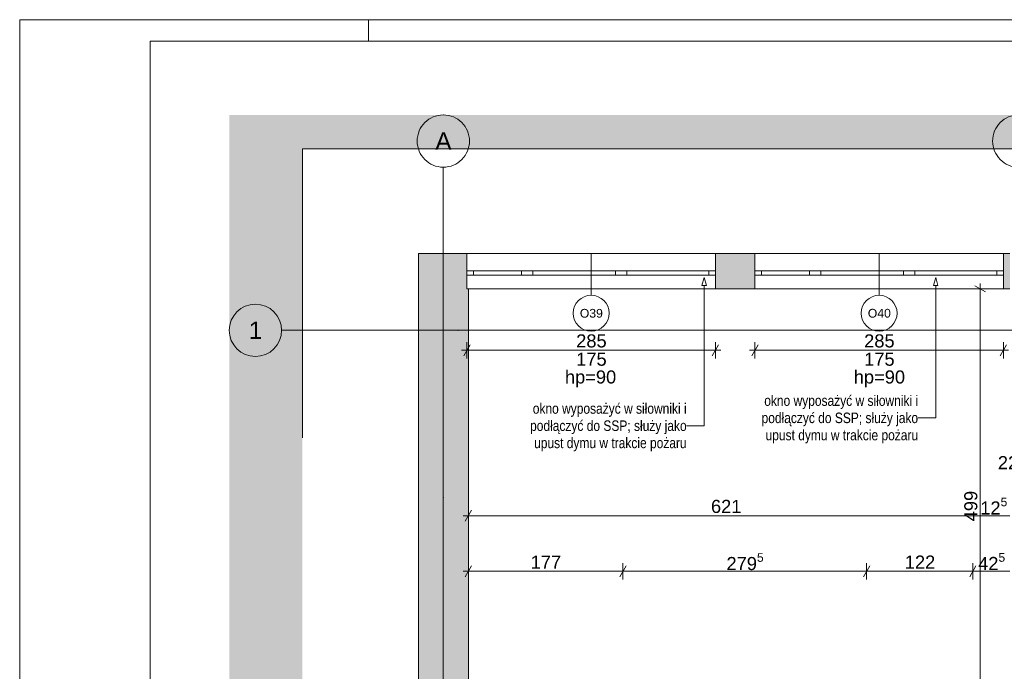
# Paper-space layout 'A-38 RZUT - PIĘTRO 8' of a CAD drawing. Header units: millimetres. Extents: x 0 to 800, y 0 to 500.
# Tile 6 of 22: x 0 to 226, y 351 to 500. Entities that reach past the tile are written whole.
import ezdxf
from ezdxf.xclip import XClip

# ---------------------------------------------------------------- set-up
doc = ezdxf.new("R2010")
doc.units = ezdxf.units.MM
doc.header["$MEASUREMENT"] = 0
doc.header["$XCLIPFRAME"] = 0
doc.linetypes.add('DASHDOTX2', pattern=[1000, 500, -250, 0, -250])
doc.linetypes.add('PRZERYWANA_DU_A', pattern=[550, 350, -200])
for name, color, linetype, lineweight in [('0_Nr_pióra__2', 8, 'Continuous', 13), ('A_Arkusz_Nr_pióra__1', 7, 'Continuous', 20), ('A_wymiary_Nr_pióra__1', 7, 'Continuous', 20), ('A_wymiary_Nr_pióra__2', 8, 'Continuous', 13), ('A_ściany_Nr_pióra__1', 7, 'Continuous', 20), ('Okna Archicada_Nr_pióra__3', 252, 'Continuous', 13), ('Znaczniki okien Archicada_Nr_pióra__3', 252, 'Continuous', 13)]:
    doc.layers.add(name, color=color, linetype=linetype, lineweight=lineweight)
for name, color, linetype, lineweight, true_color in [('A_Arkusz_Nr_pióra__237', 7, 'Continuous', 5, 0x343434), ('A_opis_Nr_pióra__255', 7, 'Continuous', 15, 0x242424), ('A_opis_Nr_pióra__8', 7, 'Continuous', 13, 0x4c4c4c), ('A_osie_Nr_pióra__16', 7, 'Continuous', 5, 0x0f0f0f), ('A_osie_Nr_pióra__76', 7, 'Continuous', 5, 0x2d2d2d)]:
    doc.layers.add(name, color=color, linetype=linetype, lineweight=lineweight, true_color=true_color)
doc.layers.add('A_podrys', color=7, linetype='Continuous')
doc.layers.add('A_ściany', color=7, linetype='Continuous')
doc.styles.add('STYL_AUTOMATYCZNY_1', font='arial.ttf')
doc.styles.add('STYL_AUTOMATYCZNY_2', font='ARIALN.TTF')
doc.styles.add('STYL_AUTOMATYCZNY_5', font='arial.ttf')

# ---------------------------------------------------------------- blocks, each defined once
blk = doc.blocks.new('Rysunek_1_1', base_point=(-3189.41, -631.4))
at = {"linetype": 'Continuous', "lineweight": 0, "true_color": 0x484848}
blk.add_hatch(color=251, dxfattribs=at).paths.add_polyline_path([(48.07, 478.17), (48.07, 126.75), (64.84, 126.75), (64.84, 470.37), (378.97, 470.37), (378.97, 316.75), (544.97, 316.75), (544.97, 478.17)])
at = {"layer": 'A_ściany', "linetype": 'Continuous', "lineweight": 0, "true_color": 0x000000}
for points in [[(102.59, 446.37), (91.52, 446.37), (102.59, 438.51)], [(91.52, 446.37), (91.52, 324.53), (102.93, 324.53), (102.93, 438.27)], [(159.59, 446.37), (159.59, 438.27), (168.65, 438.27), (168.65, 446.37)], [(225.65, 446.37), (225.65, 438.27), (227.17, 438.27), (227.17, 446.37)]]:
    blk.add_hatch(color=18, dxfattribs=at).paths.add_polyline_path(points)
at = {"layer": '0_Nr_pióra__2', "color": 8, "linetype": 'PRZERYWANA_DU_A', "lineweight": 13, "ltscale": 2, "flags": 128}
blk.add_lwpolyline([(544.97, 316.75), (378.97, 316.75), (378.97, 470.37), (64.84, 470.37), (64.84, 126.75)], dxfattribs=at)
at = {"layer": 'A_opis_Nr_pióra__255', "color": 250, "linetype": 'Continuous', "lineweight": 15, "ltscale": 2, "true_color": 0x242424}
for p, q in [((157.02, 440.89), (156.52, 439.03)), ((157.02, 440.89), (157.52, 439.03)), ((210.13, 440.89), (209.63, 439.03)), ((210.13, 440.89), (210.63, 439.03)), ((157.52, 439.03), (156.52, 439.03)), ((157.02, 439.03), (157.02, 406.85)), ((210.63, 439.03), (209.63, 439.03)), ((210.13, 439.03), (210.13, 408.64)), ((157.02, 406.85), (153, 406.85)), ((210.13, 408.64), (206.1, 408.64))]:
    blk.add_line(p, q, dxfattribs=at)
at = {"layer": 'A_osie_Nr_pióra__16', "color": 250, "linetype": 'DASHDOTX2', "lineweight": 5, "ltscale": 2, "true_color": 0x0f0f0f}
for p, q in [((97.18, 390.39), (97.18, 466.17)), ((100.57, 428.75), (60.07, 428.75)), ((544.97, 428.75), (100.57, 428.75)), ((100.57, 428.75), (100.57, 428.75)), ((97.18, 390.39), (97.18, 126.75))]:
    blk.add_line(p, q, dxfattribs=at)
for p in [(100.57, 428.75), (97.18, 390.39), (97.18, 390.39)]:
    blk.add_point(p, dxfattribs=at)
at = {"layer": 'A_osie_Nr_pióra__76', "color": 250, "linetype": 'Continuous', "lineweight": 5, "ltscale": 2, "true_color": 0x2d2d2d}
for centre in [(97.18, 472.17), (229.18, 472.17), (54.07, 428.75)]:
    blk.add_circle(centre, 6, dxfattribs=at)
at = {"layer": 'A_wymiary_Nr_pióra__1', "color": 7, "linetype": 'Continuous', "lineweight": 20, "ltscale": 2}
for p, q in [((221.58, 437.55), (219.08, 438.99)), ((103.31, 425.43), (101.87, 422.93)), ((158.87, 422.93), (160.31, 425.43)), ((169.37, 425.43), (167.93, 422.93)), ((224.93, 422.93), (226.37, 425.43)), ((103.65, 387.47), (102.21, 384.97)), ((103.65, 374.74), (102.21, 372.24)), ((139.09, 374.74), (137.65, 372.24)), ((195.01, 374.74), (193.57, 372.24)), ((219.37, 374.74), (217.93, 372.24))]:
    blk.add_line(p, q, dxfattribs=at)
at = {"layer": 'A_wymiary_Nr_pióra__2', "color": 8, "linetype": 'Continuous', "lineweight": 13, "ltscale": 2}
for p, q in [((222.21, 438.27), (218.46, 438.27)), ((220.33, 438.27), (220.33, 439.49)), ((220.33, 338.47), (220.33, 438.27)), ((102.59, 422.31), (102.59, 426.06)), ((159.59, 422.31), (159.59, 426.06)), ((168.65, 422.31), (168.65, 426.06)), ((225.65, 422.31), (225.65, 426.06)), ((101.37, 424.18), (102.59, 424.18)), ((102.59, 424.18), (159.59, 424.18)), ((159.59, 424.18), (160.81, 424.18)), ((167.43, 424.18), (168.65, 424.18)), ((168.65, 424.18), (225.65, 424.18)), ((225.65, 424.18), (226.87, 424.18)), ((102.93, 384.35), (102.93, 388.1)), ((101.71, 386.22), (102.93, 386.22)), ((102.93, 386.22), (227.17, 386.22)), ((102.93, 371.62), (102.93, 375.37)), ((138.37, 371.62), (138.37, 375.37)), ((194.29, 371.62), (194.29, 375.37)), ((218.65, 371.62), (218.65, 375.37)), ((101.71, 373.49), (102.93, 373.49)), ((102.93, 373.49), (138.37, 373.49)), ((138.37, 373.49), (194.29, 373.49)), ((194.29, 373.49), (218.65, 373.49)), ((218.65, 373.49), (227.17, 373.49))]:
    blk.add_line(p, q, dxfattribs=at)
at = {"layer": 'A_ściany_Nr_pióra__1', "color": 7, "linetype": 'Continuous', "lineweight": 20, "ltscale": 2}
for p, q in [((102.59, 446.37), (102.59, 442.37)), ((159.59, 446.37), (159.59, 442.37)), ((168.65, 446.37), (168.65, 442.37)), ((225.65, 446.37), (225.65, 442.37)), ((102.59, 442.37), (102.59, 441.37)), ((102.59, 441.37), (102.59, 438.27)), ((159.59, 442.37), (159.59, 441.37)), ((159.59, 441.37), (159.59, 438.27)), ((168.65, 442.37), (168.65, 441.37)), ((168.65, 441.37), (168.65, 438.27)), ((225.65, 442.37), (225.65, 441.37)), ((225.65, 441.37), (225.65, 438.27))]:
    blk.add_line(p, q, dxfattribs=at)
at = {"layer": 'A_ściany_Nr_pióra__1', "color": 7, "linetype": 'Continuous', "lineweight": 20, "ltscale": 2, "flags": 128}
for points in [[(102.59, 446.37), (91.52, 446.37)], [(91.52, 446.37), (91.52, 324.53)], [(168.65, 446.37), (159.59, 446.37)], [(227.17, 446.37), (225.65, 446.37)], [(102.93, 324.53), (102.93, 438.27)], [(159.59, 438.27), (168.65, 438.27)], [(225.65, 438.27), (227.17, 438.27)]]:
    blk.add_lwpolyline(points, dxfattribs=at)
at = {"layer": 'Okna Archicada_Nr_pióra__3', "color": 252, "linetype": 'Continuous', "lineweight": 13, "ltscale": 2}
for p, q in [((102.59, 446.37), (159.59, 446.37)), ((102.59, 446.37), (102.59, 442.37)), ((159.59, 446.37), (159.59, 442.37)), ((168.65, 446.37), (225.65, 446.37)), ((168.65, 446.37), (168.65, 442.37)), ((225.65, 446.37), (225.65, 442.37)), ((102.59, 442.37), (104.09, 442.37)), ((102.59, 442.37), (102.59, 441.37)), ((102.59, 442.37), (102.59, 441.37)), ((104.09, 441.37), (102.59, 441.37)), ((102.59, 441.37), (102.59, 438.27)), ((104.09, 442.37), (104.09, 441.37)), ((104.09, 442.37), (115.09, 442.37)), ((115.09, 441.37), (104.09, 441.37)), ((115.09, 441.37), (115.09, 442.37)), ((115.09, 442.37), (116.39, 442.37)), ((116.39, 441.37), (115.09, 441.37)), ((116.39, 442.37), (117.69, 442.37)), ((117.69, 441.37), (116.39, 441.37)), ((117.69, 442.37), (117.69, 441.37)), ((117.69, 442.37), (136.69, 442.37)), ((136.69, 441.37), (117.69, 441.37)), ((136.69, 441.37), (136.69, 442.37)), ((136.69, 442.37), (137.99, 442.37)), ((137.99, 441.37), (136.69, 441.37)), ((137.99, 442.37), (139.29, 442.37)), ((139.29, 441.37), (137.99, 441.37)), ((139.29, 442.37), (139.29, 441.37)), ((139.29, 442.37), (158.09, 442.37)), ((158.09, 441.37), (139.29, 441.37)), ((158.09, 441.37), (158.09, 442.37)), ((158.09, 442.37), (159.59, 442.37)), ((159.59, 441.37), (158.09, 441.37)), ((159.59, 442.37), (159.59, 441.37)), ((159.59, 442.37), (159.59, 441.37)), ((159.59, 441.37), (159.59, 438.27)), ((168.65, 442.37), (170.15, 442.37)), ((168.65, 442.37), (168.65, 441.37)), ((168.65, 442.37), (168.65, 441.37)), ((170.15, 441.37), (168.65, 441.37)), ((168.65, 441.37), (168.65, 438.27)), ((170.15, 442.37), (170.15, 441.37)), ((170.15, 442.37), (181.15, 442.37)), ((181.15, 441.37), (170.15, 441.37)), ((181.15, 441.37), (181.15, 442.37)), ((181.15, 442.37), (182.45, 442.37)), ((182.45, 441.37), (181.15, 441.37)), ((182.45, 442.37), (183.75, 442.37)), ((183.75, 441.37), (182.45, 441.37)), ((183.75, 442.37), (183.75, 441.37)), ((183.75, 442.37), (202.75, 442.37)), ((202.75, 441.37), (183.75, 441.37)), ((202.75, 441.37), (202.75, 442.37)), ((202.75, 442.37), (204.05, 442.37)), ((204.05, 441.37), (202.75, 441.37)), ((204.05, 442.37), (205.35, 442.37)), ((205.35, 441.37), (204.05, 441.37)), ((205.35, 442.37), (205.35, 441.37)), ((205.35, 442.37), (224.15, 442.37)), ((224.15, 441.37), (205.35, 441.37)), ((224.15, 441.37), (224.15, 442.37)), ((224.15, 442.37), (225.65, 442.37)), ((225.65, 441.37), (224.15, 441.37)), ((225.65, 442.37), (225.65, 441.37)), ((225.65, 442.37), (225.65, 441.37)), ((225.65, 441.37), (225.65, 438.27)), ((102.59, 438.27), (159.59, 438.27)), ((168.65, 438.27), (225.65, 438.27))]:
    blk.add_line(p, q, dxfattribs=at)
at = {"layer": 'Znaczniki okien Archicada_Nr_pióra__3', "color": 252, "linetype": 'Continuous', "lineweight": 13, "ltscale": 2}
for p, q in [((131.09, 436.79), (131.09, 446.37)), ((197.15, 436.79), (197.15, 446.37))]:
    blk.add_line(p, q, dxfattribs=at)
for centre, start, end in [((131.09, 432.67), 0, 180), ((197.15, 432.67), 0, 180), ((131.09, 432.67), 180, 0), ((197.15, 432.67), 180, 0)]:
    blk.add_arc(centre, 4.12, start, end, dxfattribs=at)
at = {"layer": 'A_opis_Nr_pióra__8', "color": 251, "linetype": 'Continuous', "lineweight": 13, "true_color": 0x4c4c4c, "char_height": 2.4, "width": 36.3149, "attachment_point": 6, "line_spacing_factor": 0.987309, "style": 'STYL_AUTOMATYCZNY_2'}
for insert in [(153, 406.51), (206.1, 408.31)]:
    blk.add_mtext('\\A1;{\\pqr;\\fArial Narrow|b0|i0|c238|p0;\\W1.000000;okno wyposażyć w siłowniki i podłączyć do SSP; służy jako upust dymu w trakcie pożaru}', dxfattribs=dict(at, insert=insert))
at = {"layer": 'A_osie_Nr_pióra__76', "color": 250, "linetype": 'Continuous', "lineweight": 5, "true_color": 0x2d2d2d, "char_height": 4, "attachment_point": 1, "style": 'STYL_AUTOMATYCZNY_1'}
for s, insert in [('\\A1;{\\pql;\\pt0;\\fArial|b0|i0|c238|p0;\\W1.000000;A}', (95.35, 474.17)), ('\\A1;{\\pql;\\pt0;\\fArial|b0|i0|c238|p0;\\W1.000000;1}', (52.54, 430.75))]:
    blk.add_mtext(s, dxfattribs=dict(at, insert=insert))
at = {"layer": 'A_wymiary_Nr_pióra__1', "color": 7, "linetype": 'Continuous', "lineweight": 20, "char_height": 3, "attachment_point": 7, "style": 'STYL_AUTOMATYCZNY_5'}
for s, insert, width in [('\\A1;{\\pql;\\fArial|b0|i0|c238|p0;\\W1.000000;285}', (127.66, 424.78), 6.8645), ('\\A1;{\\pql;\\fArial|b0|i0|c238|p0;\\W1.000000;285}', (193.72, 424.78), 6.8645), ('\\A1;{\\pql;\\fArial|b0|i0|c238|p0;\\W1.000000;175}', (127.66, 420.58), 6.8645), ('\\A1;{\\pql;\\fArial|b0|i0|c238|p0;\\W1.000000;175}', (193.72, 420.58), 6.8645), ('\\A1;{\\pql;\\fArial|b0|i0|c238|p0;\\W1.000000;22}', (224.39, 396.89), 4.5763), ('\\A1;{\\pql;\\fArial|b0|i0|c238|p0;\\W1.000000;621}', (158.58, 386.82), 6.8645), ('\\A1;{\\pql;\\fArial|b0|i0|c238|p0;\\W1.000000;177}', (117.22, 374.09), 6.8645), ('\\A1;{\\pql;\\fArial|b0|i0|c238|p0;\\W1.000000;122}', (203.04, 374.09), 6.8645)]:
    blk.add_mtext(s, dxfattribs=dict(at, insert=insert, width=width))
at = {"layer": 'A_wymiary_Nr_pióra__1', "color": 7, "linetype": 'Continuous', "lineweight": 20, "char_height": 3}
for s, insert, attachment_point, style in [('\\A1;{\\pqc;\\fArial|b0|i0|c238|p0;\\W1.000000;hp=90}', (130.96, 419.55), 2, 'STYL_AUTOMATYCZNY_5'), ('\\A1;{\\pqc;\\fArial|b0|i0|c238|p0;\\W1.000000;hp=90}', (197.22, 419.55), 2, 'STYL_AUTOMATYCZNY_5'), ('\\A1;{\\pql;\\fArial|b0|i0|c238|p0;\\W1.000000;12\\fArial|b0|i0|c238|p0;\\W1.000000;\\A1{\\H.66x;\\S5^  ;}}', (220.36, 385.62), 7, 'STYL_AUTOMATYCZNY_1'), ('\\A1;{\\pql;\\fArial|b0|i0|c238|p0;\\W1.000000;279\\fArial|b0|i0|c238|p0;\\W1.000000;\\A1{\\H.66x;\\S5^  ;}}', (162.14, 372.88), 7, 'STYL_AUTOMATYCZNY_1'), ('\\A1;{\\pql;\\fArial|b0|i0|c238|p0;\\W1.000000;42\\fArial|b0|i0|c238|p0;\\W1.000000;\\A1{\\H.66x;\\S5^  ;}}', (219.87, 372.89), 7, 'STYL_AUTOMATYCZNY_1')]:
    blk.add_mtext(s, dxfattribs=dict(at, insert=insert, attachment_point=attachment_point, style=style))
at = {"layer": 'A_wymiary_Nr_pióra__1', "color": 7, "linetype": 'Continuous', "lineweight": 20, "insert": (219.73, 384.94), "char_height": 3, "width": 6.8645, "attachment_point": 7, "rotation": 90, "style": 'STYL_AUTOMATYCZNY_5'}
blk.add_mtext('\\A1;{\\pql;\\fArial|b0|i0|c238|p0;\\W1.000000;499}', dxfattribs=at)
at = {"layer": 'Znaczniki okien Archicada_Nr_pióra__3', "color": 252, "linetype": 'Continuous', "lineweight": 13, "char_height": 2, "attachment_point": 7, "style": 'STYL_AUTOMATYCZNY_1'}
for s, insert in [('\\A1;{\\pql;\\pt2;\\fArial|b0|i0|c238|p0;\\W1.000000;O39}', (128.5, 431.63)), ('\\A1;{\\pql;\\pt2;\\fArial|b0|i0|c238|p0;\\W1.000000;O40}', (194.56, 431.64))]:
    blk.add_mtext(s, dxfattribs=dict(at, insert=insert))

psp = doc.layouts.new('A-38 RZUT - PIĘTRO 8')

# ---------------------------------------------------------------- linework, layer by layer
at = {"layer": 'A_Arkusz_Nr_pióra__1', "color": 7, "linetype": 'Continuous', "lineweight": 20}
for p, q in [((795.1, 495.1), (29.9, 495.1)), ((29.9, 495.1), (29.9, 4.9))]:
    psp.add_line(p, q, dxfattribs=at)
at = {"layer": 'A_Arkusz_Nr_pióra__1', "color": 7, "linetype": 'Continuous', "lineweight": 20, "flags": 128}
psp.add_lwpolyline([(0, 500), (800, 500), (800, 0), (0, 0)], close=True, dxfattribs=at)
at = {"layer": 'A_Arkusz_Nr_pióra__237', "color": 250, "linetype": 'Continuous', "lineweight": 5, "true_color": 0x343434}
psp.add_line((80, 495.1), (80, 500), dxfattribs=at)

# ---------------------------------------------------------------- block references
at = {"layer": 'A_podrys', "color": 37, "linetype": 'Continuous', "lineweight": 5, "true_color": 0x656532}
ref = psp.add_blockref('Rysunek_1_1', (-3189.41, -631.4), dxfattribs=at)
XClip(ref).set_block_clipping_path([(48.069637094, 126.7487186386), (544.9695795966, 478.1668323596)])

doc.saveas('drawing.dxf')
